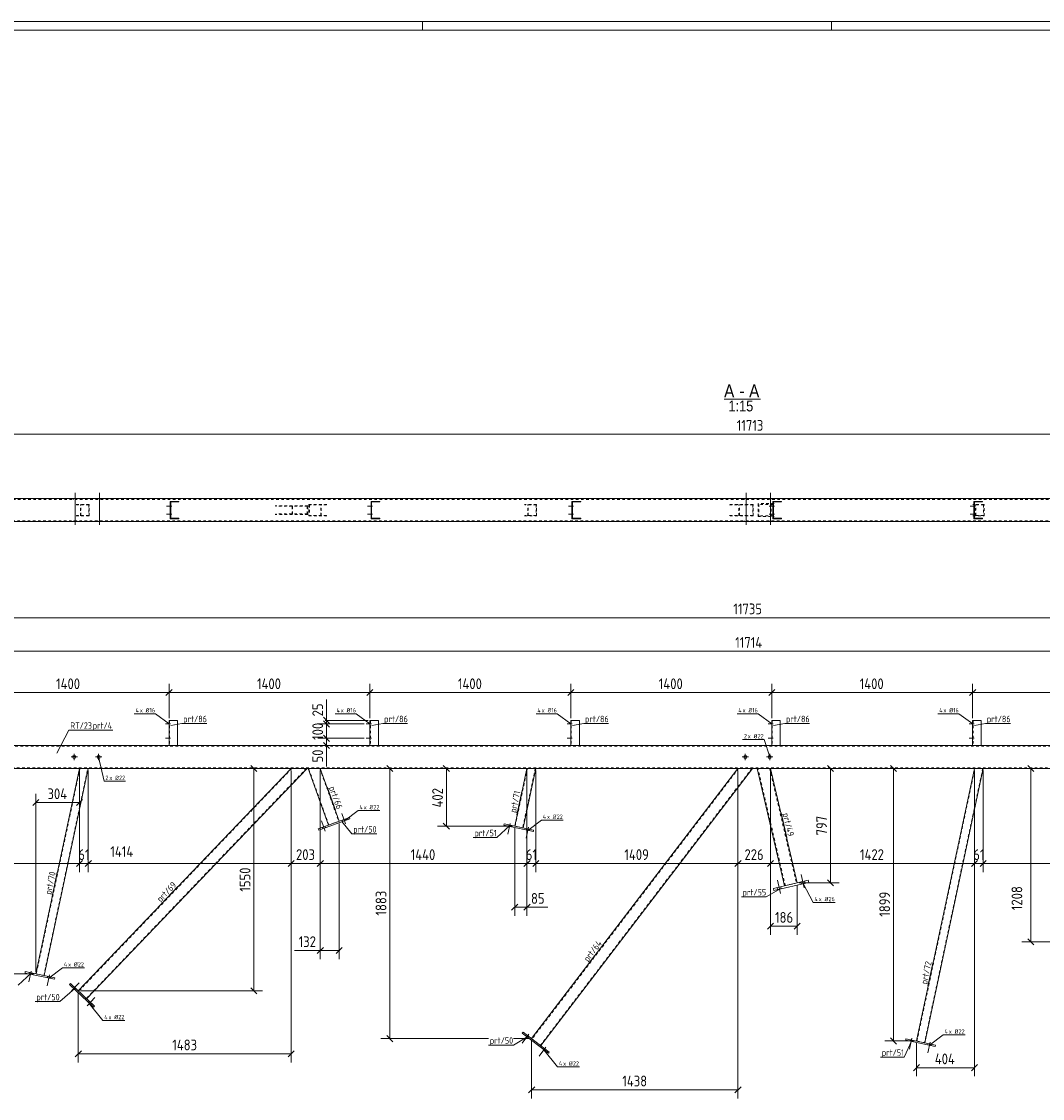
# Model space of a CAD drawing. Header units: millimetres. Extents: x 1 to 1188, y 1 to 840.
# Tile 3 of 6: x 242 to 716, y 340 to 840. Entities that reach past the tile are written whole.
import ezdxf

# ---------------------------------------------------------------- set-up
doc = ezdxf.new("R2010")
doc.units = ezdxf.units.MM
doc.header["$LTSCALE"] = 0.6
doc.linetypes.add('XKITLINE00', pattern=[0])
doc.linetypes.add('XKITLINE02', pattern=[4, 2, -2])
for name, color, linetype, lineweight in [('Bolt', 7, 'Continuous', 0), ('BoltMark', 3, 'Continuous', 0), ('DrawingSheet', 5, 'Continuous', 0), ('OtherObjectType', 1, 'Continuous', 0), ('Part', 2, 'Continuous', 0), ('PartMark', 3, 'Continuous', 0), ('Z-DIMENSIONS', 1, 'Continuous', 0)]:
    doc.layers.add(name, color=color, linetype=linetype, lineweight=lineweight)
doc.styles.add('ARIAL', font='ARIAL.TTF')
doc.styles.add('ISOCPEUR', font='ISOCPEUR.TTF')

msp = doc.modelspace()

# ---------------------------------------------------------------- linework, layer by layer
at = {"layer": 'Bolt', "color": 3, "linetype": 'XKITLINE00', "lineweight": 0}
for p, q in [((266.62, 606.2), (266.62, 621.03)), ((277.96, 606.2), (277.96, 621.03)), ((578.37, 606.2), (578.37, 621.03)), ((589.7, 606.2), (589.7, 621.03)), ((265.88, 618.03), (265.88, 618.36)), ((267.37, 618.03), (267.37, 618.36)), ((277.22, 618.03), (277.22, 618.36)), ((278.7, 618.03), (278.7, 618.36)), ((310.96, 615.4), (310.76, 615.4)), ((404.29, 615.4), (404.09, 615.4)), ((497.61, 615.4), (497.41, 615.4)), ((577.63, 618.03), (577.63, 618.36)), ((579.11, 618.03), (579.11, 618.36)), ((588.96, 618.03), (588.96, 618.36)), ((590.44, 618.03), (590.44, 618.36)), ((590.94, 615.4), (590.74, 615.4)), ((684.27, 615.4), (684.07, 615.4)), ((684.34, 615.4), (684.14, 615.4)), ((311.45, 614.86), (309.08, 614.86)), ((311.45, 611.2), (309.08, 611.2)), ((310.95, 614.33), (310.75, 614.33)), ((310.95, 610.66), (310.75, 610.66)), ((310.96, 611.73), (310.76, 611.73)), ((404.78, 614.86), (402.41, 614.86)), ((404.78, 611.2), (402.41, 611.2)), ((404.27, 614.33), (404.07, 614.33)), ((404.27, 610.66), (404.07, 610.66)), ((404.29, 611.73), (404.09, 611.73)), ((498.11, 614.86), (495.74, 614.86)), ((498.11, 611.2), (495.74, 611.2)), ((497.6, 614.33), (497.4, 614.33)), ((497.6, 610.66), (497.4, 610.66)), ((497.61, 611.73), (497.41, 611.73)), ((591.44, 614.86), (589.07, 614.86)), ((591.44, 611.2), (589.07, 611.2)), ((590.93, 614.33), (590.73, 614.33)), ((590.93, 610.66), (590.73, 610.66)), ((590.94, 611.73), (590.74, 611.73)), ((684.77, 614.86), (682.4, 614.86)), ((684.77, 611.2), (682.4, 611.2)), ((684.83, 614.86), (682.47, 614.86)), ((684.83, 611.2), (682.47, 611.2)), ((684.26, 614.33), (684.06, 614.33)), ((684.26, 610.66), (684.06, 610.66)), ((684.27, 611.73), (684.07, 611.73)), ((684.33, 614.33), (684.13, 614.33)), ((684.33, 610.66), (684.13, 610.66)), ((684.34, 611.73), (684.14, 611.73)), ((265.88, 607.7), (265.88, 608.03)), ((267.37, 607.7), (267.37, 608.03)), ((277.22, 607.7), (277.22, 608.03)), ((278.7, 607.7), (278.7, 608.03)), ((577.63, 607.7), (577.63, 608.03)), ((579.11, 607.7), (579.11, 608.03)), ((588.96, 607.7), (588.96, 608.03)), ((590.44, 607.7), (590.44, 608.03)), ((310.91, 513.69), (308.54, 513.69)), ((310.91, 513.69), (308.54, 513.69)), ((310.41, 514.22), (310.21, 514.22)), ((310.41, 514.22), (310.21, 514.22)), ((310.41, 513.15), (310.21, 513.15)), ((310.41, 513.15), (310.21, 513.15)), ((404.24, 513.69), (401.88, 513.69)), ((404.24, 513.69), (401.88, 513.69)), ((403.74, 514.22), (403.54, 514.22)), ((403.74, 514.22), (403.54, 514.22)), ((403.74, 513.15), (403.54, 513.15)), ((403.74, 513.15), (403.54, 513.15)), ((497.58, 513.69), (495.21, 513.69)), ((497.58, 513.69), (495.21, 513.69)), ((497.08, 514.22), (496.88, 514.22)), ((497.08, 514.22), (496.88, 514.22)), ((497.08, 513.15), (496.88, 513.15)), ((497.08, 513.15), (496.88, 513.15)), ((590.91, 513.69), (588.54, 513.69)), ((590.91, 513.69), (588.54, 513.69)), ((590.41, 514.22), (590.21, 514.22)), ((590.41, 514.22), (590.21, 514.22)), ((590.41, 513.15), (590.21, 513.15)), ((590.41, 513.15), (590.21, 513.15)), ((684.24, 513.69), (681.88, 513.69)), ((684.24, 513.69), (681.88, 513.69)), ((683.74, 514.22), (683.54, 514.22)), ((683.74, 514.22), (683.54, 514.22)), ((683.74, 513.15), (683.54, 513.15)), ((683.74, 513.15), (683.54, 513.15)), ((310.91, 507.02), (308.54, 507.02)), ((310.91, 507.02), (308.54, 507.02)), ((310.41, 507.55), (310.21, 507.55)), ((310.41, 507.55), (310.21, 507.55)), ((310.41, 506.49), (310.21, 506.49)), ((310.41, 506.49), (310.21, 506.49)), ((404.24, 507.02), (401.88, 507.02)), ((404.24, 507.02), (401.88, 507.02)), ((403.74, 507.55), (403.54, 507.55)), ((403.74, 507.55), (403.54, 507.55)), ((403.74, 506.49), (403.54, 506.49)), ((403.74, 506.49), (403.54, 506.49)), ((497.58, 507.02), (495.21, 507.02)), ((497.58, 507.02), (495.21, 507.02)), ((497.08, 507.55), (496.88, 507.55)), ((497.08, 507.55), (496.88, 507.55)), ((497.08, 506.49), (496.88, 506.49)), ((497.08, 506.49), (496.88, 506.49)), ((590.91, 507.02), (588.54, 507.02)), ((590.91, 507.02), (588.54, 507.02)), ((590.41, 507.55), (590.21, 507.55)), ((590.41, 507.55), (590.21, 507.55)), ((590.41, 506.49), (590.21, 506.49)), ((590.41, 506.49), (590.21, 506.49)), ((684.24, 507.02), (681.88, 507.02)), ((684.24, 507.02), (681.88, 507.02)), ((683.74, 507.55), (683.54, 507.55)), ((683.74, 507.55), (683.54, 507.55)), ((683.74, 506.49), (683.54, 506.49)), ((683.74, 506.49), (683.54, 506.49)), ((267.63, 498.35), (264.7, 498.35)), ((266.17, 496.88), (266.17, 499.81)), ((278.97, 498.35), (276.03, 498.35)), ((277.5, 496.88), (277.5, 499.81)), ((579.39, 498.35), (576.46, 498.35)), ((577.93, 496.88), (577.93, 499.81)), ((590.73, 498.35), (587.79, 498.35)), ((589.26, 496.88), (589.26, 499.81)), ((392.21, 467.25), (390.47, 472.12)), ((392.21, 467.25), (390.47, 472.12)), ((382.8, 463.88), (381.06, 468.74)), ((382.8, 463.88), (381.06, 468.74)), ((381.6, 465.04), (381.38, 465.67)), ((381.6, 465.04), (381.38, 465.67)), ((382.98, 465.54), (382.76, 466.16)), ((382.98, 465.54), (382.76, 466.16)), ((391.02, 468.42), (390.79, 469.05)), ((391.02, 468.42), (390.79, 469.05)), ((392.4, 468.91), (392.17, 469.54)), ((392.4, 468.91), (392.17, 469.54)), ((468.7, 467.51), (467.62, 462.46)), ((468.7, 467.51), (467.62, 462.46)), ((467.81, 466.85), (467.67, 466.2)), ((467.81, 466.85), (467.67, 466.2)), ((469.24, 466.55), (469.1, 465.89)), ((469.24, 466.55), (469.1, 465.89)), ((477.18, 465.71), (476.1, 460.66)), ((477.18, 465.71), (476.1, 460.66)), ((476.28, 465.05), (476.15, 464.4)), ((476.28, 465.05), (476.15, 464.4)), ((477.72, 464.74), (477.58, 464.09)), ((477.72, 464.74), (477.58, 464.09)), ((594.26, 434.98), (592.82, 441.15)), ((594.26, 434.98), (592.82, 441.15)), ((603.99, 439.31), (603.77, 440.28)), ((603.99, 439.31), (603.77, 440.28)), ((605.29, 437.56), (603.85, 443.72)), ((605.29, 437.56), (603.85, 443.72)), ((605.68, 439.7), (605.45, 440.68)), ((605.68, 439.7), (605.45, 440.68)), ((592.96, 436.73), (592.73, 437.71)), ((592.96, 436.73), (592.73, 437.71)), ((594.64, 437.13), (594.42, 438.1)), ((594.64, 437.13), (594.42, 438.1)), ((246.24, 398.89), (245.16, 393.84)), ((246.24, 398.89), (245.16, 393.84)), ((245.35, 398.23), (245.21, 397.58)), ((245.35, 398.23), (245.21, 397.58)), ((246.78, 397.93), (246.64, 397.27)), ((246.78, 397.93), (246.64, 397.27)), ((254.71, 397.09), (253.64, 392.04)), ((254.71, 397.09), (253.64, 392.04)), ((253.82, 396.43), (253.69, 395.78)), ((253.82, 396.43), (253.69, 395.78)), ((255.26, 396.12), (255.12, 395.47)), ((255.26, 396.12), (255.12, 395.47)), ((264.9, 389.72), (268.47, 393.46)), ((264.9, 389.72), (268.47, 393.46)), ((265.4, 391.31), (265.86, 391.8)), ((265.4, 391.31), (265.86, 391.8)), ((266.46, 390.3), (266.92, 390.78)), ((266.46, 390.3), (266.92, 390.78)), ((272.12, 382.81), (275.69, 386.54)), ((272.12, 382.81), (275.69, 386.54)), ((272.63, 384.4), (273.09, 384.88)), ((272.63, 384.4), (273.09, 384.88)), ((273.69, 383.39), (274.15, 383.87)), ((273.69, 383.39), (274.15, 383.87)), ((477.33, 369.57), (474.2, 365.46)), ((477.33, 369.57), (474.2, 365.46)), ((476.24, 369.35), (475.84, 368.82)), ((476.24, 369.35), (475.84, 368.82)), ((477.41, 368.46), (477, 367.93)), ((477.41, 368.46), (477, 367.93)), ((655.36, 367.71), (654.29, 362.66)), ((655.36, 367.71), (654.29, 362.66)), ((654.47, 367.05), (654.33, 366.4)), ((654.47, 367.05), (654.33, 366.4)), ((655.9, 366.74), (655.77, 366.09)), ((655.9, 366.74), (655.77, 366.09)), ((663.84, 365.91), (662.76, 360.85)), ((663.84, 365.91), (662.76, 360.85)), ((662.95, 365.25), (662.81, 364.59)), ((662.95, 365.25), (662.81, 364.59)), ((485.28, 363.5), (482.14, 359.4)), ((485.28, 363.5), (482.14, 359.4)), ((484.19, 363.28), (483.79, 362.75)), ((484.19, 363.28), (483.79, 362.75)), ((485.36, 362.39), (484.95, 361.86)), ((485.36, 362.39), (484.95, 361.86)), ((664.38, 364.94), (664.24, 364.29)), ((664.38, 364.94), (664.24, 364.29))]:
    msp.add_line(p, q, dxfattribs=at)
for centre in [(266.17, 498.35), (277.5, 498.35), (577.93, 498.35), (589.26, 498.35)]:
    msp.add_circle(centre, 0.733, dxfattribs=at)
at = {"layer": 'BoltMark', "color": 4, "linetype": 'XKITLINE00', "lineweight": 0}
for p, q in [((294.09, 518.45), (303.88, 518.45)), ((310.24, 513.69), (303.88, 518.45)), ((387.42, 518.45), (397.21, 518.45)), ((403.58, 513.69), (397.21, 518.45)), ((480.76, 518.45), (490.55, 518.45)), ((496.91, 513.69), (490.55, 518.45)), ((574.09, 518.45), (583.88, 518.45)), ((590.24, 513.69), (583.88, 518.45)), ((667.42, 518.45), (677.21, 518.45)), ((683.58, 513.69), (677.21, 518.45)), ((576.71, 506.41), (586.67, 506.41)), ((589.26, 498.35), (586.67, 506.41)), ((277.5, 498.35), (280.09, 487.09)), ((280.09, 487.09), (290.05, 487.09)), ((391.71, 468.67), (398.07, 473.43)), ((398.07, 473.43), (408.21, 473.43)), ((476.86, 464.24), (483.23, 469.01)), ((483.23, 469.01), (493.36, 469.01)), ((604.84, 439.5), (609.47, 430.75)), ((609.47, 430.75), (619.61, 430.75)), ((254.4, 395.62), (260.77, 400.39)), ((260.77, 400.39), (270.9, 400.39)), ((273.16, 383.89), (279.52, 375.93)), ((279.52, 375.93), (289.66, 375.93)), ((663.53, 364.44), (669.89, 369.21)), ((669.89, 369.21), (680.02, 369.21)), ((484.37, 362.31), (490.73, 354.35)), ((490.73, 354.35), (500.87, 354.35))]:
    msp.add_line(p, q, dxfattribs=at)
at = {"layer": 'DrawingSheet', "color": 2, "linetype": 'XKITLINE00', "lineweight": 0}
for p, q in [((1188, 840), (1, 840)), ((428, 836), (428, 840)), ((618, 836), (618, 840))]:
    msp.add_line(p, q, dxfattribs=at)
at = {"layer": 'DrawingSheet', "color": 3, "linetype": 'XKITLINE00', "lineweight": 0}
msp.add_line((1184, 836), (5, 836), dxfattribs=at)
at = {"layer": 'OtherObjectType', "color": 6, "linetype": 'XKITLINE00', "lineweight": 0}
msp.add_line((568.1, 664.64), (585.04, 664.64), dxfattribs=at)
at = {"layer": 'Part', "color": 7, "linetype": 'XKITLINE02', "lineweight": 0}
for p, q in [((189.62, 618.03), (970.57, 618.03)), ((273.12, 615.7), (267.05, 615.7)), ((272.92, 615.5), (267.25, 615.5)), ((269.03, 610.36), (269.03, 615.7)), ((269.24, 610.56), (269.24, 615.5)), ((272.92, 615.5), (272.92, 610.56)), ((273.12, 610.36), (273.12, 615.7)), ((310.92, 609.23), (310.92, 616.83)), ((310.99, 616.83), (310.92, 616.83)), ((314.72, 616.83), (314.72, 617.03)), ((383.6, 615.7), (375.23, 615.7)), ((375.23, 615.7), (375.23, 610.36)), ((383.39, 615.5), (375.44, 615.5)), ((375.44, 615.5), (375.44, 610.56)), ((380.68, 610.56), (380.68, 615.5)), ((380.89, 610.36), (380.89, 615.7)), ((404.25, 609.23), (404.25, 616.83)), ((404.33, 616.83), (404.25, 616.83)), ((408.05, 616.83), (408.05, 617.03)), ((480.99, 615.7), (475.37, 615.7)), ((480.78, 615.5), (475.58, 615.5)), ((476.9, 610.36), (476.9, 615.7)), ((477.1, 610.56), (477.1, 615.5)), ((480.78, 615.5), (480.78, 610.56)), ((480.99, 610.36), (480.99, 615.7)), ((497.58, 609.23), (497.58, 616.83)), ((497.66, 616.83), (497.58, 616.83)), ((501.38, 616.83), (501.38, 617.03)), ((581.63, 615.7), (570.33, 615.7)), ((581.38, 615.5), (570.59, 615.5)), ((574.92, 610.36), (574.92, 615.7)), ((575.17, 610.56), (575.17, 615.5)), ((581.38, 615.5), (581.38, 610.56)), ((581.63, 610.36), (581.63, 615.7)), ((591.28, 616.03), (583.84, 616.03)), ((583.84, 616.03), (583.84, 610.03)), ((590.94, 615.7), (584.18, 615.7)), ((584.18, 615.7), (584.18, 610.36)), ((589.66, 610.36), (589.66, 615.7)), ((590, 610.03), (590, 616.03)), ((590.9, 609.23), (590.9, 616.83)), ((591, 616.83), (590.9, 616.83)), ((594.7, 616.83), (594.7, 617.03)), ((688.85, 615.7), (683.7, 615.7)), ((688.65, 615.5), (683.9, 615.5)), ((684.23, 609.23), (684.23, 616.83)), ((684.34, 616.83), (684.23, 616.83)), ((684.76, 610.36), (684.76, 615.7)), ((684.97, 610.56), (684.97, 615.5)), ((688.03, 616.83), (688.03, 617.03)), ((688.65, 615.5), (688.65, 610.56)), ((688.85, 610.36), (688.85, 615.7)), ((267.05, 610.36), (273.12, 610.36)), ((272.92, 610.56), (267.25, 610.56)), ((374.73, 615.03), (359.6, 615.03)), ((374.73, 611.03), (359.6, 611.03)), ((374.46, 614.83), (359.88, 614.83)), ((374.46, 611.23), (359.88, 611.23)), ((367.35, 611.03), (367.35, 615.03)), ((367.63, 611.23), (367.63, 614.83)), ((374.46, 614.83), (374.46, 611.23)), ((374.73, 611.03), (374.73, 615.03)), ((375.23, 610.36), (383.6, 610.36)), ((383.39, 610.56), (375.44, 610.56)), ((475.37, 610.36), (480.99, 610.36)), ((480.78, 610.56), (475.58, 610.56)), ((581.63, 610.36), (570.33, 610.36)), ((581.38, 610.56), (570.59, 610.56)), ((590.94, 610.36), (584.18, 610.36)), ((683.7, 610.36), (688.85, 610.36)), ((688.65, 610.56), (683.9, 610.56)), ((970.57, 608.03), (189.62, 608.03)), ((310.92, 609.23), (310.99, 609.23)), ((314.72, 609.03), (314.72, 609.23)), ((404.25, 609.23), (404.33, 609.23)), ((408.05, 609.03), (408.05, 609.23)), ((497.58, 609.23), (497.66, 609.23)), ((501.38, 609.03), (501.38, 609.23)), ((583.84, 610.03), (591.28, 610.03)), ((590.9, 609.23), (591, 609.23)), ((594.7, 609.03), (594.7, 609.23)), ((684.23, 609.23), (684.34, 609.23)), ((688.03, 609.03), (688.03, 609.23)), ((310.41, 515.35), (310.41, 503.69)), ((403.74, 515.35), (403.74, 503.69)), ((497.08, 515.35), (497.08, 503.69)), ((590.41, 515.35), (590.41, 503.69)), ((683.74, 515.35), (683.74, 503.69)), ((964.79, 503.35), (189.2, 503.35)), ((314.21, 503.69), (310.21, 503.69)), ((310.21, 503.69), (310.21, 503.69)), ((314.21, 503.69), (314.21, 503.69)), ((407.54, 503.69), (403.54, 503.69)), ((403.54, 503.69), (403.54, 503.69)), ((407.54, 503.69), (407.54, 503.69)), ((500.88, 503.69), (496.88, 503.69)), ((496.88, 503.69), (496.88, 503.69)), ((500.88, 503.69), (500.88, 503.69)), ((590.21, 503.69), (594.21, 503.69)), ((683.54, 503.69), (687.54, 503.69)), ((967.97, 493.35), (189.2, 493.35)), ((268.83, 493.02), (248.54, 397.55)), ((252.06, 396.8), (272.51, 493.02)), ((367.23, 493.02), (268.22, 389.54)), ((272.72, 493.02), (268.63, 493.02)), ((374.06, 493.02), (271.79, 386.13)), ((366.95, 493.02), (374.33, 493.02)), ((380.49, 493.02), (374.83, 493.02)), ((384.45, 466.77), (375.04, 493.02)), ((380.28, 493.02), (389.1, 468.44)), ((471, 466.17), (476.71, 493.02)), ((480.39, 493.02), (474.52, 465.42)), ((476.5, 493.02), (480.59, 493.02)), ((574.78, 493.02), (478.84, 367.37)), ((580.99, 493.02), (482.76, 364.38)), ((574.53, 493.02), (581.24, 493.02)), ((589.61, 493.02), (583.45, 493.02)), ((596.5, 438.58), (583.79, 493.02)), ((589.27, 493.02), (601.69, 439.8)), ((657.67, 366.37), (684.58, 493.02)), ((688.27, 493.02), (661.19, 365.62)), ((684.38, 493.02), (688.47, 493.02)), ((389.29, 468.51), (384.27, 466.7)), ((470.81, 466.21), (474.72, 465.38)), ((602.01, 439.87), (596.17, 438.51)), ((252.26, 396.76), (248.35, 397.59)), ((271.93, 385.99), (268.08, 389.68)), ((482.92, 364.26), (478.68, 367.49)), ((657.47, 366.41), (661.38, 365.58))]:
    msp.add_line(p, q, dxfattribs=at)
at = {"layer": 'Part', "color": 2, "linetype": 'XKITLINE00', "lineweight": 0}
for p, q in [((970.64, 618.36), (189.75, 618.36)), ((314.79, 617.03), (310.72, 617.03)), ((310.72, 609.03), (310.72, 617.03)), ((310.79, 609.03), (310.79, 617.03)), ((314.79, 616.83), (310.99, 616.83)), ((310.99, 609.23), (310.99, 616.83)), ((314.79, 617.03), (314.79, 616.83)), ((408.13, 617.03), (404.05, 617.03)), ((404.05, 609.03), (404.05, 617.03)), ((404.13, 609.03), (404.13, 617.03)), ((408.13, 616.83), (404.33, 616.83)), ((404.33, 609.23), (404.33, 616.83)), ((408.13, 617.03), (408.13, 616.83)), ((501.46, 617.03), (497.38, 617.03)), ((497.38, 609.03), (497.38, 617.03)), ((497.46, 609.03), (497.46, 617.03)), ((501.46, 616.83), (497.66, 616.83)), ((497.66, 609.23), (497.66, 616.83)), ((501.46, 617.03), (501.46, 616.83)), ((594.8, 617.03), (590.7, 617.03)), ((590.7, 609.03), (590.7, 617.03)), ((590.8, 609.03), (590.8, 617.03)), ((594.8, 616.83), (591, 616.83)), ((591, 609.23), (591, 616.83)), ((594.8, 617.03), (594.8, 616.83)), ((688.14, 617.03), (684.03, 617.03)), ((684.03, 609.03), (684.03, 617.03)), ((684.14, 609.03), (684.14, 617.03)), ((688.14, 616.83), (684.34, 616.83)), ((684.34, 609.23), (684.34, 616.83)), ((688.14, 617.03), (688.14, 616.83)), ((189.75, 607.7), (970.64, 607.7)), ((314.79, 609.03), (310.72, 609.03)), ((314.79, 609.23), (310.99, 609.23)), ((314.79, 609.03), (314.79, 609.23)), ((408.13, 609.03), (404.05, 609.03)), ((408.13, 609.23), (404.33, 609.23)), ((408.13, 609.03), (408.13, 609.23)), ((501.46, 609.03), (497.38, 609.03)), ((501.46, 609.23), (497.66, 609.23)), ((501.46, 609.03), (501.46, 609.23)), ((594.8, 609.03), (590.7, 609.03)), ((594.8, 609.23), (591, 609.23)), ((594.8, 609.03), (594.8, 609.23)), ((688.14, 609.03), (684.03, 609.03)), ((688.14, 609.23), (684.34, 609.23)), ((688.14, 609.03), (688.14, 609.23)), ((310.21, 515.35), (310.21, 503.69)), ((314.21, 515.35), (310.21, 515.35)), ((314.21, 503.69), (314.21, 515.35)), ((403.54, 515.35), (403.54, 503.69)), ((407.54, 515.35), (403.54, 515.35)), ((407.54, 503.69), (407.54, 515.35)), ((496.88, 515.35), (496.88, 503.69)), ((500.88, 515.35), (496.88, 515.35)), ((500.88, 503.69), (500.88, 515.35)), ((594.21, 515.35), (590.21, 515.35)), ((590.21, 515.35), (590.21, 503.69)), ((594.21, 503.69), (594.21, 515.35)), ((687.54, 515.35), (683.54, 515.35)), ((683.54, 515.35), (683.54, 503.69)), ((687.54, 503.69), (687.54, 515.35)), ((952.46, 503.69), (189.2, 503.69)), ((952.46, 493.02), (189.2, 493.02)), ((268.63, 493.02), (248.35, 397.59)), ((252.26, 396.76), (272.72, 493.02)), ((268.08, 389.68), (366.95, 493.02)), ((374.33, 493.02), (271.93, 385.99)), ((384.27, 466.7), (374.83, 493.02)), ((389.29, 468.51), (380.49, 493.02)), ((470.81, 466.21), (476.5, 493.02)), ((474.72, 465.38), (480.59, 493.02)), ((478.68, 367.49), (574.53, 493.02)), ((581.24, 493.02), (482.92, 364.26)), ((596.17, 438.51), (583.45, 493.02)), ((602.01, 439.87), (589.61, 493.02)), ((657.47, 366.41), (684.38, 493.02)), ((661.38, 365.58), (688.47, 493.02)), ((379.56, 465.02), (393.99, 470.19)), ((394.22, 469.57), (379.78, 464.39)), ((393.99, 470.19), (394.22, 469.57)), ((465.92, 467.25), (465.78, 466.6)), ((465.78, 466.6), (479.47, 463.69)), ((465.92, 467.25), (479.61, 464.34)), ((379.78, 464.39), (379.56, 465.02)), ((479.47, 463.69), (479.61, 464.34)), ((590.98, 437.3), (607.21, 441.08)), ((607.21, 441.08), (607.43, 440.11)), ((591.2, 436.32), (590.98, 437.3)), ((607.43, 440.11), (591.2, 436.32)), ((243.32, 397.98), (243.46, 398.63)), ((257.01, 395.07), (243.32, 397.98)), ((243.46, 398.63), (257.15, 395.72)), ((257.15, 395.72), (257.01, 395.07)), ((264.47, 393.13), (264.01, 392.65)), ((264.01, 392.65), (275.09, 382.05)), ((275.55, 382.53), (264.47, 393.13)), ((275.09, 382.05), (275.55, 382.53)), ((474.3, 370), (474.71, 370.53)), ((474.71, 370.53), (486.89, 361.22)), ((486.49, 360.69), (474.3, 370)), ((652.44, 366.8), (652.58, 367.45)), ((666.13, 363.89), (652.44, 366.8)), ((652.58, 367.45), (666.27, 364.54)), ((486.89, 361.22), (486.49, 360.69)), ((666.27, 364.54), (666.13, 363.89))]:
    msp.add_line(p, q, dxfattribs=at)
at = {"layer": 'Part', "color": 11, "linetype": 'XKITLINE00', "lineweight": 0}
for p, q in [((310.79, 616.01), (310.99, 616.21)), ((311.61, 616.83), (311.81, 617.03)), ((314.31, 616.83), (314.51, 617.03)), ((404.13, 616.01), (404.33, 616.21)), ((404.95, 616.83), (405.15, 617.03)), ((407.64, 616.83), (407.84, 617.03)), ((497.46, 616.01), (497.66, 616.21)), ((498.29, 616.83), (498.49, 617.03)), ((500.98, 616.83), (501.18, 617.03)), ((590.8, 616.01), (591, 616.21)), ((591.63, 616.83), (591.83, 617.03)), ((594.32, 616.83), (594.52, 617.03)), ((684.14, 616.01), (684.34, 616.21)), ((684.96, 616.83), (685.16, 617.03)), ((687.66, 616.83), (687.86, 617.03)), ((310.79, 613.31), (310.99, 613.51)), ((310.79, 611.97), (310.99, 612.17)), ((404.13, 613.31), (404.33, 613.51)), ((404.13, 611.97), (404.33, 612.17)), ((497.46, 613.31), (497.66, 613.51)), ((497.46, 611.97), (497.66, 612.17)), ((590.8, 613.31), (591, 613.51)), ((590.8, 611.97), (591, 612.17)), ((684.14, 613.31), (684.34, 613.51)), ((684.14, 611.97), (684.34, 612.17)), ((310.79, 609.27), (310.99, 609.47)), ((311.89, 609.03), (312.09, 609.23)), ((314.59, 609.03), (314.79, 609.23)), ((404.13, 609.27), (404.33, 609.47)), ((405.23, 609.03), (405.43, 609.23)), ((407.93, 609.03), (408.13, 609.23)), ((497.46, 609.27), (497.66, 609.47)), ((498.57, 609.03), (498.77, 609.23)), ((501.26, 609.03), (501.46, 609.23)), ((501.46, 609.23), (501.46, 609.23)), ((590.8, 609.27), (591, 609.47)), ((591.91, 609.03), (592.11, 609.23)), ((594.6, 609.03), (594.8, 609.23)), ((594.8, 609.23), (594.8, 609.23)), ((684.14, 609.27), (684.34, 609.47)), ((685.25, 609.03), (685.45, 609.23)), ((687.94, 609.03), (688.14, 609.23)), ((688.14, 609.23), (688.14, 609.23))]:
    msp.add_line(p, q, dxfattribs=at)
at = {"layer": 'PartMark', "color": 7, "linetype": 'XKITLINE00', "lineweight": 0}
for p, q in [((258.12, 500.14), (263.73, 510.84)), ((263.73, 510.84), (284.14, 510.84)), ((311.03, 513), (316.22, 513.9)), ((316.22, 513.9), (327.74, 513.9)), ((404.36, 513), (409.56, 513.9)), ((409.56, 513.9), (421.07, 513.9)), ((497.7, 513), (502.89, 513.9)), ((502.89, 513.9), (514.4, 513.9)), ((591.03, 513), (596.23, 513.9)), ((596.23, 513.9), (607.74, 513.9)), ((684.36, 513), (689.56, 513.9)), ((689.56, 513.9), (701.07, 513.9)), ((383.67, 484.46), (387.56, 473.62)), ((471.83, 471.52), (474.12, 482.27)), ((594.52, 472.43), (597.19, 460.97)), ((390.46, 468.3), (395.22, 462.63)), ((468.61, 466.51), (462.55, 460.91)), ((395.22, 462.63), (406.73, 462.63)), ((451.55, 460.91), (462.55, 460.91)), ((255.88, 433.54), (258.28, 444.8)), ((306.39, 429.86), (314.34, 438.18)), ((594.38, 437.32), (587.61, 433.41)), ((576.1, 433.41), (587.61, 433.41)), ((505, 402.12), (512.14, 411.48)), ((662.78, 391.86), (665.17, 403.12)), ((246.15, 397.89), (240.09, 392.29)), ((266.44, 390.8), (259.51, 384.7)), ((248, 384.7), (259.51, 384.7)), ((476.95, 368.46), (470.19, 364.54)), ((655.27, 366.71), (651.74, 358.94)), ((458.67, 364.54), (470.19, 364.54)), ((640.75, 358.94), (651.74, 358.94))]:
    msp.add_line(p, q, dxfattribs=at)
at = {"layer": 'Z-DIMENSIONS', "color": 7, "linetype": 'XKITLINE00', "lineweight": 0}
for p, q in [((189.75, 648.29), (970.64, 648.29)), ((187.87, 563.04), (970.18, 563.04)), ((189.2, 547.44), (970.17, 547.44)), ((310.21, 516.35), (310.21, 532.35)), ((310.21, 516.35), (310.21, 532.35)), ((403.54, 516.35), (403.54, 532.35)), ((403.54, 516.35), (403.54, 532.35)), ((496.88, 516.35), (496.88, 532.35)), ((496.88, 516.35), (496.88, 532.35)), ((590.21, 516.35), (590.21, 532.35)), ((590.21, 516.35), (590.21, 532.35)), ((683.54, 516.35), (683.54, 532.35)), ((683.54, 516.35), (683.54, 532.35)), ((216.88, 528.25), (310.21, 528.25)), ((311.62, 529.67), (308.8, 526.84)), ((311.62, 529.67), (308.8, 526.84)), ((310.21, 528.25), (403.54, 528.25)), ((404.96, 529.67), (402.13, 526.84)), ((404.96, 529.67), (402.13, 526.84)), ((403.54, 528.25), (496.88, 528.25)), ((498.29, 529.67), (495.46, 526.84)), ((498.29, 529.67), (495.46, 526.84)), ((496.88, 528.25), (590.21, 528.25)), ((591.62, 529.67), (588.8, 526.84)), ((591.62, 529.67), (588.8, 526.84)), ((590.21, 528.25), (683.54, 528.25)), ((684.96, 529.67), (682.13, 526.84)), ((684.96, 529.67), (682.13, 526.84)), ((683.54, 528.25), (776.88, 528.25)), ((383.4, 515.35), (383.4, 525.12)), ((383.4, 515.35), (383.4, 525.12)), ((381.99, 516.77), (384.82, 513.94)), ((402.74, 515.35), (382.8, 515.35)), ((383.4, 513.69), (383.4, 515.35)), ((400.88, 513.69), (379.3, 513.69)), ((381.99, 515.1), (384.82, 512.27)), ((382.8, 514.29), (384.82, 512.27)), ((400.88, 513.69), (382.8, 513.69)), ((383.4, 507.02), (383.4, 513.69)), ((400.88, 507.02), (379.3, 507.02)), ((381.99, 508.43), (384.82, 505.6)), ((382.8, 507.62), (384.82, 505.6)), ((400.88, 507.02), (382.8, 507.02)), ((383.4, 503.69), (383.4, 507.02)), ((402.54, 503.69), (379.3, 503.69)), ((381.99, 505.1), (384.82, 502.27)), ((383.4, 503.69), (383.4, 493.92)), ((383.4, 503.69), (383.4, 493.92)), ((923.67, 493.02), (209.52, 493.02)), ((245.69, 493.02), (905.61, 493.02)), ((268.63, 492.02), (268.63, 473.15)), ((268.63, 492.02), (268.63, 444.88)), ((268.63, 492.02), (268.63, 456.48)), ((272.72, 492.02), (272.72, 456.48)), ((272.72, 492.02), (272.72, 444.88)), ((313.56, 493.02), (860.32, 493.02)), ((343.03, 493.02), (835.8, 493.02)), ((850.27, 493.02), (345.55, 493.02)), ((348.24, 494.43), (351.07, 491.61)), ((349.65, 389.68), (349.65, 493.02)), ((366.95, 492.02), (366.95, 356.48)), ((366.95, 492.02), (366.95, 444.88)), ((366.95, 492.02), (366.95, 444.88)), ((380.49, 492.02), (380.49, 404.44)), ((380.49, 492.02), (380.49, 444.88)), ((380.49, 492.02), (380.49, 444.88)), ((620.67, 493.02), (408.69, 493.02)), ((411.37, 494.43), (414.2, 491.61)), ((412.79, 367.49), (412.79, 493.02)), ((430.33, 493.02), (714.54, 493.02)), ((708.01, 493.02), (434.96, 493.02)), ((437.65, 494.43), (440.47, 491.61)), ((439.06, 466.21), (439.06, 493.02)), ((476.5, 492.02), (476.5, 456.48)), ((476.5, 492.02), (476.5, 444.88)), ((476.5, 492.02), (476.5, 456.48)), ((480.59, 492.02), (480.59, 456.48)), ((480.59, 492.02), (480.59, 444.88)), ((502.93, 493.02), (650.79, 493.02)), ((547.44, 493.02), (621.47, 493.02)), ((574.53, 492.02), (574.53, 339.71)), ((574.53, 492.02), (574.53, 444.88)), ((574.53, 492.02), (574.53, 444.88)), ((589.61, 492.02), (589.61, 415.72)), ((589.61, 492.02), (589.61, 444.88)), ((589.61, 492.02), (589.61, 444.88)), ((616.06, 494.43), (618.89, 491.61)), ((617.47, 439.87), (617.47, 493.02)), ((645.38, 494.43), (648.21, 491.61)), ((646.79, 366.41), (646.79, 493.02)), ((684.38, 492.02), (684.38, 456.48)), ((684.38, 492.02), (684.38, 444.88)), ((684.38, 492.02), (684.38, 456.48)), ((688.47, 492.02), (688.47, 456.48)), ((688.47, 492.02), (688.47, 444.88)), ((709.12, 494.43), (711.95, 491.61)), ((710.54, 412.49), (710.54, 493.02)), ((248.35, 398.59), (248.35, 481.25)), ((249.76, 478.57), (246.93, 475.74)), ((248.35, 477.15), (268.63, 477.15)), ((270.04, 478.57), (267.22, 475.74)), ((389.29, 467.51), (389.29, 404.44)), ((469.81, 466.21), (434.96, 466.21)), ((437.65, 467.63), (440.47, 464.8)), ((470.81, 465.21), (470.81, 424.53)), ((270.04, 450.29), (267.22, 447.46)), ((274.13, 450.29), (271.3, 447.46)), ((368.37, 450.29), (365.54, 447.46)), ((381.91, 450.29), (379.08, 447.46)), ((381.91, 450.29), (379.08, 447.46)), ((477.92, 450.29), (475.09, 447.46)), ((482.01, 450.29), (479.18, 447.46)), ((575.94, 450.29), (573.11, 447.46)), ((575.94, 450.29), (573.11, 447.46)), ((591.03, 450.29), (588.2, 447.46)), ((591.03, 450.29), (588.2, 447.46)), ((685.79, 450.29), (682.97, 447.46)), ((689.88, 450.29), (687.06, 447.46)), ((189.2, 448.88), (268.63, 448.88)), ((269.23, 449.48), (267.22, 447.46)), ((268.63, 449.48), (268.63, 444.88)), ((268.63, 448.88), (272.72, 448.88)), ((273.32, 449.48), (271.3, 447.46)), ((272.72, 449.48), (272.72, 444.88)), ((272.72, 448.88), (366.95, 448.88)), ((368.21, 450.13), (365.54, 447.46)), ((366.95, 448.88), (380.49, 448.88)), ((380.49, 448.88), (476.5, 448.88)), ((477.1, 449.48), (475.09, 447.46)), ((476.5, 449.48), (476.5, 424.53)), ((476.5, 449.48), (476.5, 444.88)), ((476.5, 448.88), (480.59, 448.88)), ((481.19, 449.48), (479.18, 447.46)), ((480.59, 449.48), (480.59, 444.88)), ((480.59, 448.88), (574.53, 448.88)), ((574.53, 448.88), (589.61, 448.88)), ((589.61, 448.88), (684.38, 448.88)), ((684.98, 449.48), (682.97, 447.46)), ((684.38, 449.48), (684.38, 350)), ((684.38, 449.48), (684.38, 444.88)), ((684.38, 448.88), (688.47, 448.88)), ((689.07, 449.48), (687.06, 447.46)), ((688.47, 449.48), (688.47, 444.88)), ((688.47, 448.88), (782.76, 448.88)), ((616.06, 441.29), (618.89, 438.46)), ((602.01, 438.87), (602.01, 415.72)), ((603.01, 439.87), (621.47, 439.87)), ((472.22, 429.94), (469.39, 427.11)), ((470.81, 428.53), (476.5, 428.53)), ((477.92, 429.94), (475.09, 427.11)), ((476.5, 428.53), (486.27, 428.53)), ((476.5, 428.53), (486.27, 428.53)), ((591.03, 421.14), (588.2, 418.31)), ((603.43, 421.14), (600.6, 418.31)), ((589.61, 419.72), (602.01, 419.72)), ((729.07, 412.49), (706.44, 412.49)), ((709.12, 413.9), (711.95, 411.07)), ((380.49, 408.44), (368.58, 408.44)), ((380.49, 408.44), (368.58, 408.44)), ((381.91, 409.85), (379.08, 407.02)), ((380.49, 408.44), (389.29, 408.44)), ((390.7, 409.85), (387.87, 407.02)), ((247.35, 397.59), (209.52, 397.59)), ((348.24, 391.09), (351.07, 388.26)), ((268.08, 388.68), (268.08, 356.48)), ((269.08, 389.68), (353.65, 389.68)), ((458.67, 367.49), (408.69, 367.49)), ((411.37, 368.91), (414.2, 366.08)), ((477.68, 367.49), (470.19, 367.49)), ((478.68, 366.49), (478.68, 339.71)), ((656.47, 366.41), (642.69, 366.41)), ((645.38, 367.82), (648.21, 365)), ((657.47, 365.41), (657.47, 350)), ((269.49, 361.9), (266.67, 359.07)), ((268.08, 360.48), (366.95, 360.48)), ((368.37, 361.9), (365.54, 359.07)), ((658.88, 355.41), (656.06, 352.58)), ((685.79, 355.41), (682.97, 352.58)), ((657.47, 354), (684.38, 354)), ((480.09, 345.12), (477.27, 342.3)), ((478.68, 343.71), (574.53, 343.71)), ((575.94, 345.12), (573.11, 342.3))]:
    msp.add_line(p, q, dxfattribs=at)
at = {"layer": 'Z-DIMENSIONS', "color": 3}
for p in [(310.21, 528.25), (310.21, 528.25), (403.54, 528.25), (403.54, 528.25), (496.88, 528.25), (496.88, 528.25), (590.21, 528.25), (590.21, 528.25), (683.54, 528.25), (683.54, 528.25), (383.4, 515.35), (383.4, 513.69), (383.4, 513.69), (383.4, 507.02), (383.4, 507.02), (383.4, 503.69), (349.65, 493.02), (412.79, 493.02), (439.06, 493.02), (617.47, 493.02), (646.79, 493.02), (710.54, 493.02), (248.35, 477.15), (268.63, 477.15), (439.06, 466.21), (268.63, 448.88), (268.63, 448.88), (272.72, 448.88), (272.72, 448.88), (366.95, 448.88), (366.95, 448.88), (380.49, 448.88), (380.49, 448.88), (476.5, 448.88), (476.5, 448.88), (480.59, 448.88), (480.59, 448.88), (574.53, 448.88), (574.53, 448.88), (589.61, 448.88), (589.61, 448.88), (684.38, 448.88), (684.38, 448.88), (688.47, 448.88), (688.47, 448.88), (617.47, 439.87), (470.81, 428.53), (476.5, 428.53), (589.61, 419.72), (602.01, 419.72), (710.54, 412.49), (380.49, 408.44), (389.29, 408.44), (349.65, 389.68), (412.79, 367.49), (646.79, 366.41), (268.08, 360.48), (366.95, 360.48), (657.47, 354), (684.38, 354), (478.68, 343.71), (574.53, 343.71)]:
    msp.add_point(p, dxfattribs=at)

# ---------------------------------------------------------------- texts
at = {"layer": 'BoltMark', "color": 4, "style": 'ISOCPEUR', "width": 0.85}
for s, p in [('4', (294.69, 519.05)), ('x Ø', (296.66, 519.05)), ('16', (301.22, 519.05)), ('4', (388.02, 519.05)), ('x Ø', (390, 519.05)), ('16', (394.55, 519.05)), ('4', (481.36, 519.05)), ('x Ø', (483.33, 519.05)), ('16', (487.88, 519.05)), ('4', (574.69, 519.05)), ('x Ø', (576.66, 519.05)), ('16', (581.22, 519.05)), ('4', (668.02, 519.05)), ('x Ø', (670, 519.05)), ('16', (674.55, 519.05)), ('2', (577.31, 507.01)), ('x Ø', (579.11, 507.01)), ('22', (583.67, 507.01)), ('2', (280.69, 487.69)), ('x Ø', (282.49, 487.69)), ('22', (287.04, 487.69)), ('4', (398.67, 474.03)), ('x Ø', (400.65, 474.03)), ('22', (405.2, 474.03)), ('4', (483.83, 469.61)), ('x Ø', (485.8, 469.61)), ('22', (490.36, 469.61)), ('4', (610.07, 431.35)), ('x Ø', (612.05, 431.35)), ('26', (616.6, 431.35)), ('4', (261.37, 400.99)), ('x Ø', (263.34, 400.99)), ('22', (267.89, 400.99)), ('4', (280.12, 376.53)), ('x Ø', (282.1, 376.53)), ('22', (286.65, 376.53)), ('4', (670.49, 369.81)), ('x Ø', (672.46, 369.81)), ('22', (677.02, 369.81)), ('4', (491.33, 354.95)), ('x Ø', (493.31, 354.95)), ('22', (497.86, 354.95))]:
    msp.add_text(s, height=2, dxfattribs=at).set_placement(p)
at = {"layer": 'OtherObjectType', "color": 6, "style": 'ARIAL', "width": 0.85}
for s, height, p in [('A', 6, (568.1, 665.39)), ('A', 6, (579.7, 665.39)), ('-', 6, (575.23, 665.39)), ('1:15', 5, (570.08, 658.89))]:
    msp.add_text(s, height=height, dxfattribs=at).set_placement(p)
at = {"layer": 'PartMark', "color": 3, "style": 'ISOCPEUR', "width": 0.85}
for s, p in [('prt/86', (316.82, 514.5)), ('prt/86', (410.16, 514.5)), ('prt/86', (503.49, 514.5)), ('prt/86', (596.83, 514.5)), ('prt/86', (690.16, 514.5)), ('prt/4', (274.77, 511.44)), ('prt/50', (395.82, 463.23)), ('prt/51', (452.15, 461.51)), ('prt/55', (576.7, 434.01)), ('prt/50', (248.6, 385.3)), ('prt/50', (459.27, 365.14)), ('prt/51', (641.35, 359.54))]:
    msp.add_text(s, height=3, dxfattribs=at).set_placement(p)
at = {"layer": 'PartMark', "color": 1, "style": 'ISOCPEUR', "width": 0.85}
msp.add_text('RT/23', height=3, dxfattribs=at).set_placement((264.33, 511.44))
at = {"layer": 'PartMark', "color": 3, "style": 'ISOCPEUR', "width": 0.85}
for s, rotation, p in [('prt/66', -70.2675, (384.44, 484.1)), ('prt/71', 78.0025, (471.37, 472.23)), ('prt/49', -76.868, (595.24, 471.98)), ('prt/70', 78.0025, (255.42, 434.25)), ('prt/69', 46.2663, (306.37, 430.71)), ('prt/64', 52.6376, (504.88, 402.96)), ('prt/72', 78.0025, (662.32, 392.57))]:
    msp.add_text(s, height=3, rotation=rotation, dxfattribs=at).set_placement(p)
at = {"layer": 'Z-DIMENSIONS', "color": 3, "style": 'ISOCPEUR', "width": 0.85}
for s, p in [('11713', (573.97, 649.89)), ('11735', (572.37, 564.64)), ('11714', (573.24, 549.04)), ('1400', (257.74, 529.85)), ('1400', (351.08, 529.85)), ('1400', (444.41, 529.85)), ('1400', (537.74, 529.85)), ('1400', (631.08, 529.85)), ('304', (253.76, 478.75)), ('61', (268.1, 450.48)), ('1414', (282.95, 451.9)), ('203', (369.21, 450.48)), ('1440', (422.48, 450.48)), ('61', (475.97, 450.48)), ('1409', (521.76, 450.48)), ('226', (577.56, 450.48)), ('1422', (631.2, 450.48)), ('61', (683.85, 450.48)), ('85', (478.38, 430.13)), ('186', (591.73, 421.32)), ('132', (370.45, 410.04)), ('1483', (311.72, 362.08)), ('404', (665.98, 355.6)), ('1438', (520.8, 345.31))]:
    msp.add_text(s, height=5, dxfattribs=at).set_placement(p)
for s, p in [('25', (381.8, 517.23)), ('100', (381.8, 506.27)), ('50', (381.8, 495.8)), ('402', (437.46, 474.89)), ('797', (615.87, 461.93)), ('1550', (348.05, 435.76)), ('1883', (411.19, 424.67)), ('1899', (645.19, 424.13)), ('1208', (706.61, 427.18))]:
    msp.add_text(s, height=5, rotation=90.0002, dxfattribs=at).set_placement(p)

doc.saveas('drawing.dxf')
